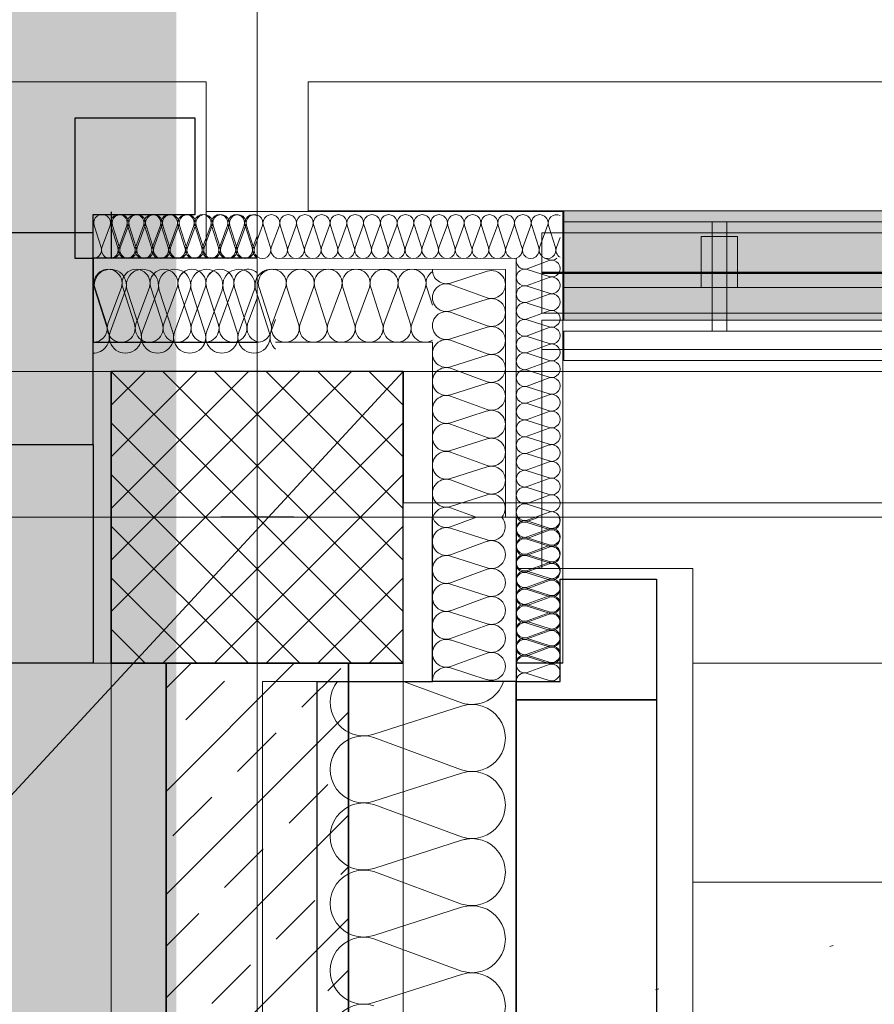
# Model space of a CAD drawing. Extents: x -743 to 300, y 62 to 1112.
# Tile 99 of 179: x -615 to -592, y 987 to 1014. Entities that reach past the tile are written whole.
import ezdxf
from ezdxf.lldxf.tags import DXFTag

# ---------------------------------------------------------------- set-up
doc = ezdxf.new("R2010")
doc.units = 0
doc.layers.get('0').update_dxf_attribs({"lineweight": 13})
for name, color, linetype, lineweight, true_color in [('30 -33 Aussenwände- 3 Aussenstützen', 7, 'Continuous', 50, 0x0000dd), ('30 -33 Aussenwände- 7 Fassade_ Elemente', 7, 'Continuous', 9, 0x00aacc), ('30 -34 Innenwände- 1 tragend', 7, 'Continuous', 13, 0xdd0806), ('30 -34 Innenwände- 6 Elemente', 7, 'Continuous', 9, 0xff6633), ('30 -35 Decken- 1 Konstruktion-Träger- Stahlbeton', 7, 'Continuous', 13, 0x33aa00), ('30 -36 Dächer- 3 Dachbeläge', 7, 'Continuous', 15, 0x9999ff), ('30 -36 Dächer- 4 Dachbekleidungen', 7, 'Continuous', 9, 0xccccff), ('60- 61 allgemeine Ausstattung- 4 Terrassen', 9, 'Continuous', 9, 0x808080), ('70 -72 Beschriftung- 1 Beschriftung allgemein', 7, 'Continuous', 9, 0xff6633), ('iwb_Layout BA_Markierung', 7, 'Continuous', 9, 0xbadcdc)]:
    doc.layers.add(name, color=color, linetype=linetype, lineweight=lineweight, true_color=true_color)
doc.layers.add('40 -41 Abwasser_Wasser_Gas- 2 Wasser-1', color=7, linetype='Continuous', lineweight=15)
doc.layers.add('70 -71 Achsen- 1 Gebäudeachsen', color=7, linetype='STRICHPUNKT2-A06CPV7LL0', lineweight=18)
tags = doc.linetypes.add('grob-A06CPV7GL0', pattern=[14, 3, -8, 3]).pattern_tags.tags
tags[8:9] = [DXFTag(74, 4), DXFTag(75, 0), DXFTag(340, '0'), DXFTag(46, 0.0), DXFTag(50, 0.0), DXFTag(44, 0.0), DXFTag(45, 0.0)]
tags[6:7] = [DXFTag(74, 4), DXFTag(75, 0), DXFTag(340, '0'), DXFTag(46, 0.0), DXFTag(50, 0.0), DXFTag(44, 0.0), DXFTag(45, 0.0)]
tags[4:5] = [DXFTag(74, 4), DXFTag(75, 0), DXFTag(340, '0'), DXFTag(46, 0.0), DXFTag(50, 0.0), DXFTag(44, 0.0), DXFTag(45, 0.0)]
tags = doc.linetypes.add('STRICHPUNKT2-A06CPV7LL0', pattern=[12.7, 6.35, -3.175, 0, -3.175]).pattern_tags.tags
tags[10:11] = [DXFTag(74, 4), DXFTag(75, 0), DXFTag(340, '0'), DXFTag(46, 0.0), DXFTag(50, 0.0), DXFTag(44, 0.0), DXFTag(45, 0.0)]
tags[8:9] = [DXFTag(74, 4), DXFTag(75, 0), DXFTag(340, '0'), DXFTag(46, 0.0), DXFTag(50, 0.0), DXFTag(44, 0.0), DXFTag(45, 0.0)]
tags[6:7] = [DXFTag(74, 4), DXFTag(75, 0), DXFTag(340, '0'), DXFTag(46, 0.0), DXFTag(50, 0.0), DXFTag(44, 0.0), DXFTag(45, 0.0)]
tags[4:5] = [DXFTag(74, 4), DXFTag(75, 0), DXFTag(340, '0'), DXFTag(46, 0.0), DXFTag(50, 0.0), DXFTag(44, 0.0), DXFTag(45, 0.0)]

# ---------------------------------------------------------------- blocks, each defined once
blk = doc.blocks.new('Polygon-A06CPV78L0')
at = {"color": 0, "linetype": 'ByBlock', "lineweight": -2, "ltscale": 0.13}
blk.add_solid([(-611.222, 86.203), (-682.362, 86.014), (-611.055, 1083.814), (-682.362, 1083.814)], dxfattribs=at)
blk = doc.blocks.new('Referenz-A06CPV7ML0')
at = {"layer": '30 -33 Aussenwände- 3 Aussenstützen', "color": 0, "lineweight": 9}
for p, q in [((-612.852, 1003.912), (-604.852, 995.912)), ((-606.266, 1003.912), (-612.852, 997.326)), ((-607.68, 1003.912), (-612.852, 998.741)), ((-609.095, 1003.912), (-612.852, 1000.155)), ((-610.509, 1003.912), (-612.852, 1001.569)), ((-611.923, 1003.912), (-612.852, 1002.983)), ((-611.438, 1003.912), (-604.852, 997.326)), ((-610.023, 1003.912), (-604.852, 998.741)), ((-608.609, 1003.912), (-604.852, 1000.155)), ((-607.195, 1003.912), (-604.852, 1001.569)), ((-605.781, 1003.912), (-604.852, 1002.983)), ((-612.852, 1002.498), (-606.266, 995.912)), ((-604.852, 1002.498), (-611.438, 995.912)), ((-612.852, 1001.084), (-607.68, 995.912)), ((-604.852, 1001.084), (-610.023, 995.912)), ((-608.852, 1000.912), (-608.852, 998.912)), ((-609.852, 999.912), (-607.852, 999.912)), ((-612.852, 999.669), (-609.095, 995.912)), ((-604.852, 999.669), (-608.609, 995.912)), ((-612.852, 998.255), (-610.509, 995.912)), ((-604.852, 998.255), (-607.195, 995.912)), ((-612.852, 996.841), (-611.923, 995.912)), ((-604.852, 996.841), (-605.781, 995.912))]:
    blk.add_line(p, q, dxfattribs=at)
at = {"layer": '30 -33 Aussenwände- 3 Aussenstützen', "color": 0, "linetype": 'Continuous', "lineweight": 25, "ltscale": 0.25}
for p, q in [((-604.852, 1003.912), (-612.852, 1003.912)), ((-612.852, 1003.912), (-612.852, 995.912)), ((-604.852, 995.912), (-604.852, 1003.912)), ((-612.852, 995.912), (-604.852, 995.912))]:
    blk.add_line(p, q, dxfattribs=at)
at = {"layer": '30 -33 Aussenwände- 7 Fassade_ Elemente', "color": 0, "linetype": 'Continuous', "ltscale": 0.13}
for p, q in [((-610.252, 1011.852), (-682.489, 1011.852)), ((-610.252, 1007.012), (-610.252, 1011.852)), ((-607.452, 1011.852), (-607.452, 1008.292)), ((-458.252, 1011.852), (-607.452, 1011.852)), ((-607.452, 1011.852), (-458.252, 1011.852)), ((-607.452, 1008.312), (-607.452, 1011.852)), ((-610.252, 1008.292), (-600.472, 1008.292)), ((-458.252, 1008.312), (-607.452, 1008.312)), ((-607.452, 1008.292), (-600.472, 1008.292)), ((-600.472, 1008.292), (-600.472, 1007.712)), ((-600.472, 1008.292), (-600.472, 995.912)), ((-613.13, 1007.312), (-613.322, 1007.912)), ((-612.885, 1007.912), (-613.108, 1007.312)), ((-612.67, 1007.312), (-612.863, 1007.912)), ((-612.627, 1007.309), (-612.82, 1007.909)), ((-612.426, 1007.912), (-612.648, 1007.312)), ((-612.383, 1007.909), (-612.604, 1007.309)), ((-612.211, 1007.312), (-612.403, 1007.912)), ((-612.167, 1007.309), (-612.36, 1007.909)), ((-612.167, 1007.309), (-612.36, 1007.909)), ((-611.966, 1007.911), (-612.188, 1007.311)), ((-611.923, 1007.909), (-612.145, 1007.309)), ((-611.923, 1007.909), (-612.145, 1007.309)), ((-611.751, 1007.311), (-611.944, 1007.911)), ((-611.708, 1007.309), (-611.9, 1007.909)), ((-611.506, 1007.911), (-611.729, 1007.311)), ((-611.463, 1007.909), (-611.685, 1007.309)), ((-611.292, 1007.311), (-611.484, 1007.911)), ((-611.248, 1007.309), (-611.441, 1007.909)), ((-611.047, 1007.911), (-611.269, 1007.311)), ((-611.004, 1007.909), (-611.225, 1007.309)), ((-610.832, 1007.31), (-611.024, 1007.911)), ((-610.788, 1007.309), (-610.981, 1007.909)), ((-610.587, 1007.91), (-610.809, 1007.31)), ((-610.544, 1007.909), (-610.766, 1007.309)), ((-610.372, 1007.31), (-610.565, 1007.91)), ((-610.329, 1007.309), (-610.522, 1007.909)), ((-610.128, 1007.91), (-610.35, 1007.31)), ((-610.084, 1007.909), (-610.306, 1007.309)), ((-609.913, 1007.31), (-610.105, 1007.91)), ((-609.869, 1007.309), (-610.062, 1007.909)), ((-609.668, 1007.91), (-609.89, 1007.31)), ((-609.625, 1007.909), (-609.847, 1007.309)), ((-609.453, 1007.309), (-609.645, 1007.91)), ((-609.409, 1007.309), (-609.602, 1007.909)), ((-609.208, 1007.909), (-609.431, 1007.309)), ((-609.165, 1007.909), (-609.387, 1007.309)), ((-608.993, 1007.309), (-609.186, 1007.909)), ((-608.95, 1007.309), (-609.143, 1007.909)), ((-608.705, 1007.909), (-608.927, 1007.309)), ((-608.49, 1007.309), (-608.683, 1007.909)), ((-608.246, 1007.909), (-608.468, 1007.309)), ((-608.031, 1007.309), (-608.223, 1007.909)), ((-607.786, 1007.909), (-608.008, 1007.309)), ((-607.571, 1007.309), (-607.764, 1007.909)), ((-607.327, 1007.909), (-607.548, 1007.309)), ((-607.111, 1007.309), (-607.304, 1007.909)), ((-606.867, 1007.909), (-607.089, 1007.309)), ((-606.652, 1007.309), (-606.844, 1007.909)), ((-606.407, 1007.909), (-606.629, 1007.309)), ((-606.192, 1007.309), (-606.385, 1007.909)), ((-605.948, 1007.909), (-606.169, 1007.309)), ((-605.732, 1007.309), (-605.925, 1007.909)), ((-605.488, 1007.909), (-605.71, 1007.309)), ((-605.273, 1007.309), (-605.466, 1007.909)), ((-605.028, 1007.909), (-605.25, 1007.309)), ((-604.813, 1007.309), (-605.006, 1007.909)), ((-604.569, 1007.909), (-604.791, 1007.309)), ((-604.353, 1007.309), (-604.546, 1007.909)), ((-604.109, 1007.909), (-604.331, 1007.309)), ((-603.894, 1007.309), (-604.087, 1007.909)), ((-603.65, 1007.909), (-603.871, 1007.309)), ((-603.434, 1007.309), (-603.627, 1007.909)), ((-603.19, 1007.909), (-603.412, 1007.309)), ((-602.975, 1007.309), (-603.167, 1007.909)), ((-602.73, 1007.909), (-602.952, 1007.309)), ((-602.515, 1007.309), (-602.708, 1007.909)), ((-602.271, 1007.909), (-602.492, 1007.309)), ((-602.055, 1007.309), (-602.248, 1007.909)), ((-601.811, 1007.909), (-602.033, 1007.309)), ((-601.596, 1007.309), (-601.789, 1007.909)), ((-601.596, 1007.309), (-601.789, 1007.909)), ((-601.351, 1007.909), (-601.573, 1007.309)), ((-601.351, 1007.909), (-601.573, 1007.309)), ((-601.136, 1007.309), (-601.329, 1007.909)), ((-601.136, 1007.309), (-601.329, 1007.909)), ((-600.892, 1007.909), (-601.114, 1007.309)), ((-601.052, 1007.712), (76.456, 1007.712)), ((-600.676, 1007.309), (-600.869, 1007.909)), ((-600.472, 1007.712), (-458.252, 1007.712)), ((-608.971, 1007.309), (-608.852, 1007.631)), ((-600.654, 1007.309), (-600.552, 1007.585)), ((-613.352, 995.912), (-613.352, 1007.012)), ((-613.352, 1007.012), (-610.252, 1007.012)), ((-608.35, 1007.012), (-601.752, 1007.007)), ((-601.752, 1007.007), (-601.752, 999.912)), ((-600.852, 1006.95), (-601.452, 1006.728)), ((-600.976, 1007.012), (-600.852, 1006.972)), ((-608.35, 1006.712), (-602.052, 1006.707)), ((-603.552, 1006.335), (-602.552, 1006.657)), ((-602.052, 1006.707), (-602.052, 999.912)), ((-601.452, 1006.705), (-600.852, 1006.513)), ((-600.852, 1006.49), (-601.452, 1006.268)), ((-612.982, 1005.212), (-613.304, 1006.212)), ((-612.927, 1004.987), (-613.296, 1006.137)), ((-612.575, 1006.212), (-612.945, 1005.212)), ((-612.459, 1006.137), (-612.884, 1004.987)), ((-612.216, 1005.212), (-612.538, 1006.212)), ((-612.046, 1004.987), (-612.415, 1006.137)), ((-611.809, 1006.212), (-612.179, 1005.212)), ((-611.578, 1006.137), (-612.003, 1004.987)), ((-611.45, 1005.212), (-611.772, 1006.212)), ((-611.165, 1004.987), (-611.535, 1006.137)), ((-611.043, 1006.212), (-611.413, 1005.212)), ((-610.697, 1006.137), (-611.122, 1004.987)), ((-610.684, 1005.212), (-611.006, 1006.212)), ((-610.284, 1004.987), (-610.654, 1006.137)), ((-610.277, 1006.212), (-610.647, 1005.212)), ((-609.816, 1006.137), (-610.241, 1004.987)), ((-609.918, 1005.212), (-610.239, 1006.212)), ((-609.511, 1006.212), (-609.881, 1005.212)), ((-609.403, 1004.987), (-609.773, 1006.137)), ((-609.152, 1005.212), (-609.473, 1006.212)), ((-608.935, 1006.137), (-609.36, 1004.987)), ((-608.522, 1004.987), (-608.892, 1006.137)), ((-608.483, 1005.212), (-608.803, 1006.212)), ((-608.075, 1006.212), (-608.445, 1005.212)), ((-607.717, 1005.212), (-608.037, 1006.212)), ((-607.717, 1005.212), (-608.037, 1006.212)), ((-607.309, 1006.211), (-607.679, 1005.212)), ((-607.309, 1006.211), (-607.679, 1005.212)), ((-606.951, 1005.211), (-607.271, 1006.211)), ((-606.543, 1006.211), (-606.913, 1005.211)), ((-606.185, 1005.21), (-606.505, 1006.211)), ((-606.185, 1005.21), (-606.505, 1006.211)), ((-605.777, 1006.21), (-606.147, 1005.21)), ((-605.777, 1006.21), (-606.147, 1005.21)), ((-605.418, 1005.21), (-605.739, 1006.21)), ((-605.418, 1005.21), (-605.739, 1006.21)), ((-605.011, 1006.21), (-605.381, 1005.21)), ((-604.652, 1005.209), (-604.973, 1006.209)), ((-604.244, 1006.209), (-604.615, 1005.209)), ((-604.051, 1005.723), (-604.207, 1006.209)), ((-602.552, 1005.928), (-603.552, 1006.298)), ((-601.452, 1006.246), (-600.852, 1006.053)), ((-601.452, 1006.246), (-600.852, 1006.053)), ((-609.115, 1005.212), (-608.852, 1005.923)), ((-603.552, 1005.569), (-602.552, 1005.891)), ((-603.552, 1005.569), (-602.552, 1005.891)), ((-600.852, 1006.03), (-601.452, 1005.809)), ((-600.852, 1006.03), (-601.452, 1005.809)), ((-601.452, 1005.786), (-600.852, 1005.593)), ((-601.452, 1005.786), (-600.852, 1005.593)), ((-602.552, 1005.162), (-603.552, 1005.532)), ((-602.552, 1005.162), (-603.552, 1005.532)), ((-600.852, 1005.571), (-601.452, 1005.349)), ((-608.479, 1004.987), (-608.352, 1005.331)), ((-601.452, 1005.326), (-600.852, 1005.134)), ((-603.552, 1004.803), (-602.552, 1005.124)), ((-600.852, 1005.111), (-601.452, 1004.889)), ((-608.352, 1004.712), (-604.052, 1004.709)), ((-604.052, 1004.709), (-604.052, 999.912)), ((-602.552, 1004.396), (-603.552, 1004.766)), ((-601.452, 1004.867), (-600.852, 1004.674)), ((-600.852, 1004.652), (-601.452, 1004.43)), ((-603.552, 1004.037), (-602.552, 1004.358)), ((-601.452, 1004.407), (-600.852, 1004.214)), ((-600.852, 1004.192), (-601.452, 1003.97)), ((-602.552, 1003.63), (-603.552, 1004)), ((-601.452, 1003.948), (-600.852, 1003.755)), ((-600.852, 1003.732), (-601.452, 1003.51)), ((-603.552, 1003.271), (-602.552, 1003.592)), ((-601.452, 1003.488), (-600.852, 1003.295)), ((-602.552, 1002.864), (-603.552, 1003.233)), ((-600.852, 1003.273), (-601.452, 1003.051)), ((-603.552, 1002.505), (-602.552, 1002.826)), ((-601.452, 1003.028), (-600.852, 1002.835)), ((-600.852, 1002.813), (-601.452, 1002.591)), ((-601.452, 1002.569), (-600.852, 1002.376)), ((-602.552, 1002.098), (-603.552, 1002.467)), ((-600.852, 1002.353), (-601.452, 1002.132)), ((-603.552, 1001.739), (-602.552, 1002.06)), ((-603.552, 1001.739), (-602.552, 1002.06)), ((-601.452, 1002.109), (-600.852, 1001.916)), ((-600.852, 1001.894), (-601.452, 1001.672)), ((-602.552, 1001.332), (-603.552, 1001.701)), ((-602.552, 1001.332), (-603.552, 1001.701)), ((-601.452, 1001.649), (-600.852, 1001.457)), ((-603.552, 1000.973), (-602.552, 1001.294)), ((-603.552, 1000.973), (-602.552, 1001.294)), ((-600.852, 1001.434), (-601.452, 1001.212)), ((-601.452, 1001.19), (-600.852, 1000.997)), ((-608.852, 998.912), (-608.852, 1000.912)), ((-608.852, 1000.912), (-608.852, 998.912)), ((-608.852, 1000.912), (-608.852, 998.912)), ((-602.552, 1000.566), (-603.552, 1000.935)), ((-600.852, 1000.974), (-601.452, 1000.753)), ((-601.452, 1000.73), (-600.852, 1000.537)), ((-603.552, 1000.207), (-602.552, 1000.528)), ((-600.852, 1000.515), (-601.452, 1000.293)), ((-603.552, 1000.169), (-602.856, 999.912)), ((-601.452, 1000.271), (-600.852, 1000.078)), ((-607.852, 999.912), (-609.852, 999.912)), ((-607.852, 999.912), (-609.852, 999.912)), ((-603.552, 999.649), (-602.841, 999.912)), ((-601.455, 999.793), (-601.133, 999.912)), ((-600.852, 1000.055), (-601.452, 999.833)), ((-603.552, 999.612), (-602.552, 999.291)), ((-601.455, 999.771), (-600.855, 999.578)), ((-601.452, 999.811), (-600.852, 999.618)), ((-600.852, 999.596), (-601.452, 999.374)), ((-600.855, 999.556), (-601.455, 999.333)), ((-601.455, 999.311), (-600.854, 999.119)), ((-601.455, 999.311), (-600.854, 999.119)), ((-601.452, 999.351), (-600.852, 999.158)), ((-602.552, 999.253), (-603.552, 998.883)), ((-600.854, 999.096), (-601.454, 998.874)), ((-600.854, 999.096), (-601.454, 998.874)), ((-600.852, 999.136), (-601.452, 998.914)), ((-603.552, 998.846), (-602.552, 998.525)), ((-603.552, 998.846), (-602.552, 998.525)), ((-601.454, 998.851), (-600.854, 998.659)), ((-601.454, 998.851), (-600.854, 998.659)), ((-601.452, 998.892), (-600.852, 998.699)), ((-602.552, 998.487), (-603.552, 998.117)), ((-602.552, 998.487), (-603.552, 998.117)), ((-596.912, 998.512), (-601.752, 998.512)), ((-601.752, 998.512), (-601.752, 995.412)), ((-600.854, 998.636), (-601.454, 998.414)), ((-600.852, 998.676), (-601.452, 998.455)), ((-596.912, 836.312), (-596.912, 998.512)), ((-601.454, 998.392), (-600.854, 998.199)), ((-601.452, 998.432), (-600.852, 998.239)), ((-600.852, 998.217), (-601.452, 997.995)), ((-603.552, 998.08), (-602.552, 997.758)), ((-603.552, 998.08), (-602.552, 997.758)), ((-600.854, 998.177), (-601.454, 997.955)), ((-601.452, 997.972), (-600.852, 997.78)), ((-602.552, 997.721), (-603.552, 997.351)), ((-601.454, 997.932), (-600.853, 997.74)), ((-600.853, 997.717), (-601.453, 997.495)), ((-600.852, 997.757), (-601.452, 997.535)), ((-601.453, 997.472), (-600.853, 997.28)), ((-601.452, 997.513), (-600.852, 997.32)), ((-603.552, 997.314), (-602.552, 996.992)), ((-600.853, 997.258), (-601.453, 997.035)), ((-600.852, 997.297), (-601.452, 997.076)), ((-602.552, 996.955), (-603.552, 996.585)), ((-602.552, 996.955), (-603.552, 996.585)), ((-601.453, 997.013), (-600.853, 996.82)), ((-601.452, 997.053), (-600.852, 996.86)), ((-600.852, 996.838), (-601.452, 996.616)), ((-600.852, 996.838), (-601.452, 996.616)), ((-600.853, 996.798), (-601.452, 996.576)), ((-601.452, 996.593), (-600.852, 996.401)), ((-601.452, 996.593), (-600.852, 996.401)), ((-603.552, 996.548), (-602.552, 996.226)), ((-603.552, 996.548), (-602.552, 996.226)), ((-601.452, 996.553), (-600.852, 996.361)), ((-600.852, 996.378), (-601.452, 996.156)), ((-600.852, 996.338), (-601.452, 996.116)), ((-600.852, 996.338), (-601.452, 996.116)), ((-602.552, 996.189), (-603.552, 995.819)), ((-601.452, 996.134), (-600.852, 995.941)), ((-601.452, 996.094), (-600.852, 995.901)), ((-601.452, 996.094), (-600.852, 995.901)), ((-682.489, 995.912), (-613.352, 995.912)), ((-600.472, 995.912), (-601.752, 995.912)), ((-600.852, 995.879), (-601.452, 995.656)), ((-603.552, 995.782), (-602.552, 995.46)), ((-601.452, 995.634), (-600.852, 995.442)), ((-601.752, 995.412), (-608.712, 995.412)), ((-608.712, 995.412), (-608.712, 839.412)), ((-603.252, 994.826), (-604.839, 995.412)), ((-603.252, 994.736), (-605.652, 993.964)), ((-605.652, 993.874), (-603.252, 992.987)), ((-603.252, 992.897), (-605.652, 992.126)), ((-603.252, 992.897), (-605.652, 992.126)), ((-605.652, 992.036), (-603.252, 991.148)), ((-605.652, 992.036), (-603.252, 991.148)), ((-603.252, 991.058), (-605.652, 990.287)), ((-603.252, 991.058), (-605.652, 990.287)), ((-605.652, 990.197), (-603.252, 989.31)), ((-603.252, 989.22), (-605.652, 988.449)), ((-605.652, 988.359), (-603.252, 987.471)), ((-603.252, 987.381), (-605.652, 986.61))]:
    blk.add_line(p, q, dxfattribs=at)
at = {"layer": '30 -33 Aussenwände- 7 Fassade_ Elemente', "color": 0, "linetype": 'Continuous', "lineweight": 25, "ltscale": 0.25}
for p, q in [((-610.552, 1010.852), (-613.852, 1010.852)), ((-613.852, 1010.852), (-613.852, 1007.012)), ((-610.552, 1008.212), (-610.552, 1010.852)), ((-613.352, 1007.012), (-613.352, 1008.212)), ((-613.352, 1008.212), (-610.552, 1008.212)), ((-612.849, 1007.009), (-612.849, 1008.289)), ((-613.352, 1007.712), (-616.652, 1007.712)), ((-613.352, 1007.712), (-616.652, 1007.712)), ((-613.352, 1001.912), (-613.352, 1007.712)), ((-613.352, 1001.912), (-613.352, 1007.712)), ((-613.852, 1007.012), (-613.352, 1007.012)), ((-608.852, 1007.012), (-613.352, 1007.012)), ((-613.352, 1007.012), (-613.352, 1004.712)), ((-613.352, 1004.712), (-608.852, 1004.712)), ((-615.752, 1001.912), (-613.352, 1001.912)), ((-615.752, 1001.912), (-613.352, 1001.912)), ((-613.352, 1001.912), (-613.352, 995.912)), ((-607.852, 999.912), (-609.852, 999.912)), ((-604.052, 995.412), (-604.052, 999.912)), ((-604.052, 995.412), (-604.052, 999.912)), ((-601.752, 999.912), (-601.752, 834.912)), ((-601.752, 999.912), (-601.752, 995.412)), ((-600.552, 995.412), (-600.552, 998.212)), ((-600.552, 998.212), (-597.912, 998.212)), ((-597.912, 998.212), (-597.912, 994.912)), ((-613.352, 995.912), (-615.752, 995.912)), ((-600.472, 995.912), (-601.752, 995.912)), ((-607.212, 839.412), (-607.212, 995.412)), ((-607.212, 995.412), (-604.052, 995.412)), ((-601.752, 995.412), (-604.052, 995.412)), ((-601.752, 995.412), (-600.552, 995.412)), ((-601.752, 994.912), (-601.752, 995.412)), ((-601.752, 839.912), (-601.752, 994.912)), ((-601.752, 994.912), (-597.912, 994.912)), ((-597.912, 994.912), (-601.752, 994.912)), ((-597.912, 994.912), (-597.912, 839.912))]:
    blk.add_line(p, q, dxfattribs=at)
at = {"layer": '30 -33 Aussenwände- 7 Fassade_ Elemente', "color": 0, "linetype": 'Continuous', "ltscale": 0.13}
for centre, major_axis, end_param in [((-613.104, 1007.983), (0.219, -0.071), 3.765224), ((-612.644, 1007.982), (0.219, -0.071), 3.765224), ((-612.601, 1007.979), (0.219, -0.07), 3.765224), ((-612.185, 1007.982), (0.219, -0.071), 3.765224), ((-612.141, 1007.979), (0.219, -0.07), 3.765224), ((-612.141, 1007.979), (0.219, -0.07), 3.765224), ((-611.725, 1007.982), (0.219, -0.071), 3.765224), ((-611.682, 1007.979), (0.219, -0.07), 3.765224), ((-611.265, 1007.981), (0.219, -0.071), 3.765224), ((-611.222, 1007.979), (0.219, -0.07), 3.765224), ((-610.806, 1007.981), (0.219, -0.071), 3.765224), ((-610.763, 1007.979), (0.219, -0.07), 3.765224), ((-610.346, 1007.981), (0.219, -0.071), 3.765224), ((-610.303, 1007.979), (0.219, -0.07), 3.765224), ((-609.886, 1007.98), (0.219, -0.071), 3.765224), ((-609.843, 1007.979), (0.219, -0.07), 3.765224), ((-609.886, 1007.98), (0.135, 0.186), 1.255075), ((-609.427, 1007.98), (0.219, -0.071), 3.765224), ((-609.384, 1007.979), (0.219, -0.07), 3.765224), ((-609.427, 1007.98), (0.135, 0.186), 1.255075), ((-608.967, 1007.979), (0.116, 0.198), 2.411197), ((-608.924, 1007.979), (0.219, -0.07), 3.765224), ((-608.464, 1007.979), (0.219, -0.07), 3.765224), ((-608.005, 1007.979), (0.219, -0.07), 3.765224), ((-607.545, 1007.979), (0.219, -0.07), 3.765224), ((-607.086, 1007.979), (0.219, -0.07), 3.765224), ((-606.626, 1007.979), (0.219, -0.07), 3.765224), ((-606.166, 1007.979), (0.219, -0.07), 3.765224), ((-605.707, 1007.979), (0.219, -0.07), 3.765224), ((-605.247, 1007.979), (0.219, -0.07), 3.765224), ((-604.787, 1007.979), (0.219, -0.07), 3.765224), ((-604.328, 1007.979), (0.219, -0.07), 3.765224), ((-603.868, 1007.979), (0.219, -0.07), 3.765224), ((-603.408, 1007.979), (0.219, -0.07), 3.765224), ((-602.949, 1007.979), (0.219, -0.07), 3.765224), ((-602.489, 1007.979), (0.219, -0.07), 3.765224), ((-602.03, 1007.979), (0.219, -0.07), 3.765224), ((-601.57, 1007.979), (0.219, -0.07), 3.765224), ((-601.57, 1007.979), (0.135, 0.186), 1.255075), ((-601.11, 1007.979), (0.219, -0.07), 3.765224), ((-601.11, 1007.979), (0.135, 0.186), 1.255075), ((-600.651, 1007.979), (0.099, 0.207), 2.32715), ((-609.886, 1007.98), (-0.135, 0.186), 1.255075), ((-609.886, 1007.98), (0.219, -0.071), 1.255075), ((-609.427, 1007.98), (-0.135, 0.186), 1.255075), ((-609.427, 1007.98), (0.219, -0.071), 1.255075), ((-601.57, 1007.979), (-0.135, 0.186), 1.255075), ((-601.57, 1007.979), (0.219, -0.07), 1.255075), ((-601.11, 1007.979), (-0.135, 0.186), 1.255075), ((-601.11, 1007.979), (0.219, -0.07), 1.255075), ((-613.349, 1007.242), (-0.003, -0.23), 1.896254), ((-612.889, 1007.242), (-0.219, 0.071), 3.764652), ((-612.845, 1007.238), (-0.003, -0.23), 1.896254), ((-612.429, 1007.241), (-0.219, 0.071), 3.764652), ((-612.386, 1007.238), (-0.219, 0.07), 3.764652), ((-612.386, 1007.238), (-0.219, 0.07), 3.764652), ((-611.97, 1007.241), (-0.219, 0.071), 3.764652), ((-611.926, 1007.238), (-0.219, 0.07), 3.764652), ((-611.926, 1007.238), (-0.219, 0.07), 3.764652), ((-611.51, 1007.241), (-0.219, 0.071), 3.764652), ((-611.467, 1007.238), (-0.219, 0.07), 3.764652), ((-611.051, 1007.24), (-0.219, 0.071), 3.764652), ((-611.007, 1007.238), (-0.219, 0.07), 3.764652), ((-610.591, 1007.24), (-0.219, 0.071), 3.764652), ((-610.547, 1007.238), (-0.219, 0.07), 3.764652), ((-610.131, 1007.24), (-0.219, 0.071), 3.764652), ((-610.131, 1007.24), (-0.219, 0.071), 1.254884), ((-610.088, 1007.238), (-0.219, 0.07), 3.764652), ((-610.131, 1007.24), (0.135, -0.186), 1.254884), ((-609.672, 1007.239), (-0.219, 0.071), 3.764652), ((-609.672, 1007.239), (-0.219, 0.071), 1.254884), ((-609.628, 1007.238), (-0.219, 0.07), 3.764652), ((-609.672, 1007.239), (0.135, -0.186), 1.254884), ((-609.212, 1007.239), (-0.219, 0.071), 1.254884), ((-609.168, 1007.238), (-0.219, 0.07), 3.764652), ((-609.212, 1007.239), (0.135, -0.186), 1.254884), ((-608.752, 1007.238), (-0.219, 0.071), 1.434048), ((-608.709, 1007.238), (-0.219, 0.07), 3.764652), ((-608.249, 1007.238), (-0.219, 0.07), 3.764652), ((-607.789, 1007.238), (-0.219, 0.07), 3.764652), ((-607.33, 1007.238), (-0.219, 0.07), 3.764652), ((-606.87, 1007.238), (-0.219, 0.07), 3.764652), ((-606.411, 1007.238), (-0.219, 0.07), 3.764652), ((-605.951, 1007.238), (-0.219, 0.07), 3.764652), ((-605.491, 1007.238), (-0.219, 0.07), 3.764652), ((-605.032, 1007.238), (-0.219, 0.07), 3.764652), ((-604.572, 1007.238), (-0.219, 0.07), 3.764652), ((-604.112, 1007.238), (-0.219, 0.07), 3.764652), ((-603.653, 1007.238), (-0.219, 0.07), 3.764652), ((-603.193, 1007.238), (-0.219, 0.07), 3.764652), ((-602.734, 1007.238), (-0.219, 0.07), 3.764652), ((-602.274, 1007.238), (-0.219, 0.07), 3.764652), ((-601.814, 1007.238), (-0.219, 0.07), 3.764652), ((-601.814, 1007.238), (-0.219, 0.07), 1.254884), ((-601.814, 1007.238), (0.135, -0.186), 1.254884), ((-601.355, 1007.238), (-0.219, 0.07), 3.764652), ((-601.355, 1007.238), (-0.219, 0.07), 1.254884), ((-601.355, 1007.238), (0.135, -0.186), 1.254884), ((-600.895, 1007.238), (-0.219, 0.07), 1.254884), ((-600.895, 1007.238), (0.135, -0.186), 1.254884), ((-600.435, 1007.238), (-0.219, 0.07), 1.349822), ((-610.131, 1007.24), (-0.135, -0.186), 1.254884), ((-609.672, 1007.239), (-0.135, -0.186), 1.254884), ((-609.212, 1007.239), (-0.135, -0.186), 1.254884), ((-601.814, 1007.238), (-0.135, -0.186), 1.254884), ((-601.522, 1006.946), (-0.22, 0.066), 2.172087), ((-601.355, 1007.238), (-0.135, -0.186), 1.254884), ((-600.895, 1007.238), (-0.135, -0.186), 1.254884), ((-600.781, 1007.191), (-0.07, -0.219), 0.990893), ((-600.781, 1006.731), (0.186, 0.135), 1.255075), ((-600.781, 1006.731), (0.186, -0.135), 1.255075), ((-612.878, 1006.272), (0.419, -0.135), 3.765224), ((-612.939, 1006.33), (0.364, -0.117), 3.765224), ((-612.173, 1006.33), (0.364, -0.117), 3.765224), ((-611.997, 1006.272), (0.419, -0.135), 3.765224), ((-611.407, 1006.33), (0.364, -0.117), 3.765224), ((-611.116, 1006.272), (0.419, -0.135), 3.765224), ((-610.641, 1006.33), (0.364, -0.117), 3.765224), ((-610.641, 1006.33), (-0.225, 0.31), 1.255075), ((-610.641, 1006.33), (0.225, 0.31), 1.255075), ((-610.235, 1006.272), (0.419, -0.135), 3.765224), ((-610.235, 1006.272), (-0.258, 0.356), 1.255075), ((-610.235, 1006.272), (0.258, 0.356), 1.255075), ((-610.641, 1006.33), (0.364, -0.117), 1.255075), ((-609.875, 1006.33), (0.364, -0.117), 3.765224), ((-609.875, 1006.33), (-0.225, 0.31), 1.255075), ((-609.875, 1006.33), (0.225, 0.31), 1.255075), ((-610.235, 1006.272), (0.419, -0.135), 1.255075), ((-609.354, 1006.272), (0.419, -0.135), 3.765224), ((-609.354, 1006.272), (-0.258, 0.356), 1.255075), ((-609.875, 1006.33), (0.364, -0.117), 1.255075), ((-609.354, 1006.272), (0.258, 0.356), 1.255075), ((-609.109, 1006.33), (0.257, 0.283), 2.619647), ((-609.354, 1006.272), (0.419, -0.135), 1.255075), ((-608.473, 1006.272), (0.121, 0.423), 2.160679), ((-608.439, 1006.33), (0.364, -0.118), 3.765224), ((-607.673, 1006.329), (0.364, -0.118), 3.765224), ((-607.673, 1006.329), (0.364, -0.118), 3.765224), ((-606.907, 1006.328), (0.364, -0.118), 3.765224), ((-606.141, 1006.328), (0.364, -0.118), 3.765224), ((-606.141, 1006.328), (-0.224, 0.31), 1.255075), ((-606.141, 1006.328), (0.225, 0.31), 1.255075), ((-606.141, 1006.328), (0.364, -0.118), 1.255075), ((-605.375, 1006.327), (0.364, -0.118), 3.765224), ((-605.375, 1006.327), (-0.224, 0.31), 1.255075), ((-605.375, 1006.327), (0.225, 0.31), 1.255075), ((-605.375, 1006.327), (0.364, -0.118), 1.255075), ((-604.609, 1006.327), (-0.224, 0.31), 1.255075), ((-604.609, 1006.327), (0.225, 0.31), 1.255075), ((-604.609, 1006.327), (0.364, -0.118), 1.255075), ((-603.843, 1006.326), (-0.208, 0.321), 1.307885), ((-603.669, 1006.699), (-0.383, 0.005), 1.896254), ((-602.434, 1006.292), (-0.117, -0.364), 3.765224), ((-601.522, 1006.487), (-0.186, 0.135), 1.254884), ((-601.522, 1006.487), (0.07, 0.219), 1.254884), ((-600.781, 1006.731), (-0.07, -0.219), 1.255075), ((-603.669, 1005.933), (0.117, 0.364), 3.764652), ((-603.669, 1005.933), (0.117, 0.364), 3.764652), ((-601.522, 1006.487), (-0.186, -0.135), 1.254884), ((-600.781, 1006.271), (-0.07, -0.219), 3.765224), ((-600.781, 1006.271), (0.186, 0.135), 1.255075), ((-600.781, 1006.271), (0.186, -0.135), 1.255075), ((-601.522, 1006.027), (0.07, 0.219), 3.764652), ((-601.522, 1006.027), (-0.186, 0.135), 1.254884), ((-601.522, 1006.027), (0.07, 0.219), 1.254884), ((-600.781, 1006.271), (-0.07, -0.219), 1.255075), ((-600.781, 1005.812), (-0.07, -0.219), 3.765224), ((-600.781, 1005.812), (0.186, 0.135), 1.255075), ((-602.434, 1005.526), (-0.117, -0.364), 3.765224), ((-602.434, 1005.526), (-0.117, -0.364), 3.765224), ((-601.522, 1005.568), (0.07, 0.219), 3.764652), ((-601.522, 1006.027), (-0.186, -0.135), 1.254884), ((-601.522, 1005.568), (0.07, 0.219), 1.254884), ((-600.781, 1005.812), (0.186, -0.135), 1.255075), ((-603.669, 1005.167), (0.117, 0.364), 3.764652), ((-603.669, 1005.167), (0.117, 0.364), 3.764652), ((-601.522, 1005.568), (-0.186, 0.135), 1.254884), ((-600.781, 1005.812), (-0.07, -0.219), 1.255075), ((-600.781, 1005.352), (-0.07, -0.219), 3.765224), ((-601.522, 1005.108), (0.07, 0.219), 3.764652), ((-601.522, 1005.568), (-0.186, -0.135), 1.254884), ((-613.347, 1005.095), (-0.005, -0.383), 1.896254), ((-613.346, 1004.852), (-0.006, -0.44), 1.896254), ((-612.581, 1005.095), (-0.364, 0.117), 3.764652), ((-612.465, 1004.852), (-0.419, 0.135), 3.764652), ((-611.814, 1005.095), (-0.364, 0.117), 3.764652), ((-611.584, 1004.852), (-0.419, 0.135), 3.764652), ((-611.048, 1005.095), (-0.364, 0.117), 3.764652), ((-611.048, 1005.095), (-0.364, 0.117), 1.254884), ((-610.703, 1004.852), (-0.419, 0.135), 3.764652), ((-610.703, 1004.852), (-0.419, 0.135), 1.254884), ((-611.048, 1005.095), (0.225, -0.31), 1.254884), ((-610.282, 1005.095), (-0.364, 0.117), 3.764652), ((-610.282, 1005.095), (-0.364, 0.117), 1.254884), ((-610.703, 1004.852), (0.258, -0.356), 1.254884), ((-609.822, 1004.852), (-0.419, 0.135), 3.764652), ((-609.822, 1004.852), (-0.419, 0.135), 1.254884), ((-610.282, 1005.095), (0.225, -0.31), 1.254884), ((-609.516, 1005.095), (-0.364, 0.117), 1.254884), ((-609.822, 1004.852), (0.258, -0.356), 1.254884), ((-608.941, 1004.852), (-0.419, 0.135), 1.254884), ((-609.516, 1005.095), (0.225, -0.31), 1.254884), ((-608.75, 1005.095), (-0.364, 0.117), 1.613483), ((-608.847, 1005.095), (-0.006, -0.383), 1.896254), ((-608.941, 1004.852), (0.258, -0.356), 1.254884), ((-608.06, 1004.852), (-0.419, 0.135), 1.157172), ((-608.081, 1005.095), (-0.364, 0.118), 3.764652), ((-608.081, 1005.095), (-0.364, 0.118), 3.764652), ((-607.315, 1005.094), (-0.364, 0.118), 3.764652), ((-607.315, 1005.094), (-0.364, 0.118), 3.764652), ((-606.549, 1005.093), (-0.364, 0.118), 3.764652), ((-606.549, 1005.093), (-0.364, 0.118), 1.254884), ((-606.549, 1005.093), (0.224, -0.31), 1.254884), ((-605.783, 1005.093), (-0.364, 0.118), 3.764652), ((-605.783, 1005.093), (-0.364, 0.118), 1.254884), ((-605.783, 1005.093), (0.224, -0.31), 1.254884), ((-605.017, 1005.092), (-0.364, 0.118), 1.254884), ((-605.017, 1005.092), (0.224, -0.31), 1.254884), ((-604.251, 1005.092), (-0.364, 0.118), 2.429518), ((-602.434, 1004.76), (-0.117, -0.364), 3.765224), ((-600.781, 1004.893), (-0.07, -0.219), 3.765224), ((-611.048, 1005.095), (-0.225, -0.31), 1.254884), ((-610.282, 1005.095), (-0.225, -0.31), 1.254884), ((-609.516, 1005.095), (-0.225, -0.31), 1.254884), ((-606.549, 1005.093), (-0.225, -0.31), 1.254884), ((-605.783, 1005.093), (-0.225, -0.31), 1.254884), ((-605.017, 1005.092), (-0.225, -0.31), 1.254884), ((-603.669, 1004.401), (0.117, 0.364), 3.764652), ((-601.522, 1004.648), (0.07, 0.219), 3.764652), ((-610.703, 1004.852), (-0.258, -0.356), 1.254884), ((-609.822, 1004.852), (-0.258, -0.356), 1.254884), ((-608.941, 1004.852), (-0.258, -0.356), 1.254884), ((-601.522, 1004.189), (0.07, 0.219), 3.764652), ((-600.781, 1004.433), (-0.07, -0.219), 3.765224), ((-602.434, 1003.994), (-0.117, -0.364), 3.765224), ((-600.781, 1003.973), (-0.07, -0.219), 3.765224), ((-603.669, 1003.635), (0.117, 0.364), 3.764652), ((-601.522, 1003.729), (0.07, 0.219), 3.764652), ((-602.434, 1003.228), (-0.117, -0.364), 3.765224), ((-600.781, 1003.514), (-0.07, -0.219), 3.765224), ((-601.522, 1003.269), (0.07, 0.219), 3.764652), ((-603.669, 1002.869), (0.117, 0.364), 3.764652), ((-600.781, 1003.054), (-0.07, -0.219), 3.765224), ((-602.434, 1002.462), (-0.117, -0.364), 3.765224), ((-601.522, 1002.81), (0.07, 0.219), 3.764652), ((-600.781, 1002.594), (-0.07, -0.219), 3.765224), ((-601.522, 1002.35), (0.07, 0.219), 3.764652), ((-603.669, 1002.103), (0.117, 0.364), 3.764652), ((-603.669, 1002.103), (-0.31, 0.225), 1.254884), ((-603.669, 1002.103), (0.117, 0.364), 1.254884), ((-600.781, 1002.135), (-0.07, -0.219), 3.765224), ((-602.434, 1001.696), (-0.117, -0.364), 3.765224), ((-602.434, 1001.696), (0.31, 0.225), 1.255075), ((-601.522, 1001.89), (0.07, 0.219), 3.764652), ((-603.669, 1001.337), (0.117, 0.364), 3.764652), ((-603.669, 1002.103), (-0.31, -0.225), 1.254884), ((-603.669, 1001.337), (0.117, 0.364), 1.254884), ((-602.434, 1001.696), (0.31, -0.225), 1.255075), ((-600.781, 1001.675), (-0.07, -0.219), 3.765224), ((-603.669, 1001.337), (-0.31, 0.225), 1.254884), ((-602.434, 1001.696), (-0.117, -0.364), 1.255075), ((-601.522, 1001.431), (0.07, 0.219), 3.764652), ((-600.781, 1001.216), (-0.07, -0.219), 3.765224), ((-602.434, 1000.93), (-0.117, -0.364), 3.765224), ((-602.434, 1000.93), (0.31, 0.225), 1.255075), ((-601.522, 1000.971), (0.07, 0.219), 3.764652), ((-603.669, 1001.337), (-0.31, -0.225), 1.254884), ((-603.669, 1000.571), (0.117, 0.364), 1.254884), ((-602.434, 1000.93), (0.31, -0.225), 1.255075), ((-600.781, 1000.756), (-0.07, -0.219), 3.765224), ((-603.669, 1000.571), (-0.31, 0.225), 1.254884), ((-602.434, 1000.93), (-0.117, -0.364), 1.255075), ((-601.522, 1000.512), (0.07, 0.219), 3.764652), ((-602.434, 1000.164), (0.288, -0.252), 2.600578), ((-600.781, 1000.296), (-0.07, -0.219), 3.765224), ((-603.669, 999.805), (0.117, 0.364), 1.598679), ((-603.669, 1000.571), (-0.31, -0.225), 1.254884), ((-601.522, 1000.052), (0.07, 0.219), 3.764652), ((-603.669, 1000.014), (-0.369, -0.102), 1.613483), ((-602.434, 999.655), (-0.117, -0.364), 2.619647), ((-601.522, 999.592), (0.07, 0.219), 3.764652), ((-601.525, 1000.012), (-0.207, -0.1), 1.434048), ((-600.784, 999.797), (-0.07, -0.219), 2.411197), ((-600.781, 999.837), (-0.07, -0.219), 3.765224), ((-603.669, 999.248), (0.117, 0.364), 1.254884), ((-601.525, 999.552), (-0.186, 0.135), 1.254884), ((-601.525, 999.552), (0.07, 0.219), 1.254884), ((-600.784, 999.337), (-0.07, -0.219), 3.765224), ((-600.784, 999.337), (0.186, 0.135), 1.255075), ((-600.781, 999.377), (-0.07, -0.219), 3.765224), ((-603.669, 999.248), (-0.31, 0.225), 1.254884), ((-602.434, 998.889), (-0.117, -0.364), 3.765224), ((-602.434, 998.889), (0.31, 0.225), 1.255075), ((-601.525, 999.092), (0.07, 0.219), 3.764652), ((-601.522, 999.133), (0.07, 0.219), 3.764652), ((-601.525, 999.552), (-0.186, -0.135), 1.254884), ((-601.525, 999.092), (0.07, 0.219), 1.254884), ((-600.784, 999.337), (0.186, -0.135), 1.255075), ((-603.669, 999.248), (-0.31, -0.225), 1.254884), ((-602.434, 998.889), (0.31, -0.225), 1.255075), ((-601.525, 999.092), (-0.186, 0.135), 1.254884), ((-600.784, 999.337), (-0.07, -0.219), 1.255075), ((-600.784, 998.878), (-0.07, -0.219), 3.765224), ((-600.784, 998.878), (0.186, 0.135), 1.255075), ((-600.781, 998.917), (-0.07, -0.219), 3.765224), ((-603.669, 998.482), (0.117, 0.364), 3.764652), ((-603.669, 998.482), (0.117, 0.364), 1.254884), ((-601.524, 998.633), (0.07, 0.219), 3.764652), ((-601.524, 998.633), (-0.186, 0.135), 1.254884), ((-601.522, 998.673), (0.07, 0.219), 3.764652), ((-601.525, 999.092), (-0.186, -0.135), 1.254884), ((-601.524, 998.633), (0.07, 0.219), 1.254884), ((-600.784, 998.878), (0.186, -0.135), 1.255075), ((-603.669, 998.482), (-0.31, 0.225), 1.254884), ((-602.434, 998.889), (-0.117, -0.364), 1.255075), ((-602.434, 998.123), (-0.117, -0.364), 3.765224), ((-602.434, 998.123), (0.31, 0.225), 1.255075), ((-601.524, 998.633), (-0.186, -0.135), 1.254884), ((-600.784, 998.878), (-0.07, -0.219), 1.255075), ((-600.783, 998.418), (-0.07, -0.219), 3.765224), ((-600.781, 998.458), (-0.07, -0.219), 3.765224), ((-603.669, 998.482), (-0.31, -0.225), 1.254884), ((-602.434, 998.123), (0.31, -0.225), 1.255075), ((-601.524, 998.173), (0.07, 0.219), 3.764652), ((-601.522, 998.213), (0.07, 0.219), 3.764652), ((-600.781, 997.998), (-0.07, -0.219), 3.765224), ((-603.669, 997.716), (0.117, 0.364), 3.764652), ((-603.669, 997.716), (0.117, 0.364), 1.254884), ((-601.524, 997.713), (0.07, 0.219), 3.764652), ((-601.522, 997.754), (0.07, 0.219), 3.764652), ((-600.783, 997.958), (-0.07, -0.219), 3.765224), ((-603.669, 997.716), (-0.31, 0.225), 1.254884), ((-602.434, 998.123), (-0.117, -0.364), 1.255075), ((-602.434, 997.357), (-0.117, -0.364), 3.765224), ((-600.783, 997.499), (-0.07, -0.219), 3.765224), ((-600.781, 997.538), (-0.07, -0.219), 3.765224), ((-603.669, 997.716), (-0.31, -0.225), 1.254884), ((-601.523, 997.254), (0.07, 0.219), 3.764652), ((-601.522, 997.294), (0.07, 0.219), 3.764652), ((-603.669, 996.95), (0.117, 0.364), 3.764652), ((-603.669, 996.95), (0.117, 0.364), 3.764652), ((-600.782, 997.039), (-0.07, -0.219), 3.765224), ((-600.781, 997.079), (-0.07, -0.219), 3.765224), ((-602.434, 996.591), (-0.117, -0.364), 3.765224), ((-602.434, 996.591), (-0.117, -0.364), 3.765224), ((-601.522, 996.835), (0.07, 0.219), 3.764652), ((-601.522, 996.835), (0.07, 0.219), 3.764652), ((-601.523, 996.794), (0.07, 0.219), 3.764652), ((-600.781, 996.619), (-0.07, -0.219), 3.765224), ((-600.781, 996.619), (-0.07, -0.219), 3.765224), ((-603.669, 996.183), (0.117, 0.364), 3.764652), ((-603.669, 996.183), (0.117, 0.364), 3.764652), ((-601.522, 996.375), (0.07, 0.219), 3.764652), ((-601.522, 996.375), (0.07, 0.219), 3.764652), ((-600.782, 996.579), (-0.07, -0.219), 3.765224), ((-601.523, 996.335), (0.07, 0.219), 3.764652), ((-601.523, 996.335), (0.07, 0.219), 3.764652), ((-600.781, 996.16), (-0.07, -0.219), 3.765224), ((-600.782, 996.12), (-0.07, -0.219), 3.765224), ((-600.782, 996.12), (-0.07, -0.219), 3.765224), ((-602.434, 995.825), (-0.117, -0.364), 3.765224), ((-601.522, 995.875), (0.07, 0.219), 3.764652), ((-601.522, 995.875), (0.07, 0.219), 3.764652), ((-601.522, 995.915), (0.07, 0.219), 1.896254), ((-603.669, 995.417), (0.117, 0.364), 1.896254), ((-600.781, 995.66), (-0.07, -0.219), 3.765224), ((-601.522, 995.415), (0.07, 0.219), 1.896254), ((-605.934, 994.838), (-0.717, 0.574), 2.557098), ((-602.97, 995.7), (-0.282, -0.874), 1.563745), ((-602.97, 993.861), (0.744, 0.539), 1.254884), ((-602.97, 993.861), (0.744, -0.539), 1.254884), ((-605.934, 993), (0.282, 0.874), 3.765224), ((-605.934, 993), (0.282, 0.874), 1.255075), ((-605.934, 993), (-0.744, 0.539), 1.255075), ((-602.97, 993.861), (-0.282, -0.874), 1.254884), ((-602.97, 992.023), (-0.282, -0.874), 3.764652), ((-602.97, 992.023), (0.744, 0.539), 1.254884), ((-602.97, 992.023), (0.744, -0.539), 1.254884), ((-605.934, 993), (-0.744, -0.539), 1.255075), ((-605.934, 991.161), (0.282, 0.874), 3.765224), ((-605.934, 991.161), (0.282, 0.874), 1.255075), ((-605.934, 991.161), (-0.744, 0.539), 1.255075), ((-602.97, 992.023), (-0.282, -0.874), 1.254884), ((-602.97, 990.184), (-0.282, -0.874), 3.764652), ((-602.97, 990.184), (0.744, 0.539), 1.254884), ((-602.97, 990.184), (0.744, -0.539), 1.254884), ((-605.934, 991.161), (-0.744, -0.539), 1.255075), ((-605.934, 989.323), (0.282, 0.874), 3.765224), ((-602.97, 990.184), (-0.282, -0.874), 1.254884), ((-602.97, 988.346), (-0.282, -0.874), 3.764652), ((-605.934, 987.484), (0.282, 0.874), 3.765224), ((-602.97, 986.507), (-0.282, -0.874), 3.764652), ((-605.934, 985.646), (0.282, 0.874), 3.765224)]:
    blk.add_ellipse(centre, major_axis=major_axis, ratio=1, start_param=0, end_param=end_param, dxfattribs=at)
at = {"layer": '30 -34 Innenwände- 1 tragend', "color": 0, "lineweight": 9}
for p, q in [((-611.352, 995.227), (-610.667, 995.912)), ((-611.352, 992.399), (-607.839, 995.912)), ((-611.352, 995.227), (-610.667, 995.912)), ((-611.352, 992.399), (-607.839, 995.912)), ((-607.626, 994.711), (-606.565, 995.771)), ((-607.626, 994.711), (-606.565, 995.771)), ((-610.808, 994.357), (-609.747, 995.418)), ((-610.808, 994.357), (-609.747, 995.418)), ((-611.352, 989.57), (-606.352, 994.57)), ((-611.352, 989.57), (-606.352, 994.57)), ((-609.393, 992.943), (-608.333, 994.004)), ((-609.393, 992.943), (-608.333, 994.004)), ((-607.979, 991.529), (-606.918, 992.589)), ((-607.979, 991.529), (-606.918, 992.589)), ((-611.161, 991.175), (-610.1, 992.236)), ((-611.161, 991.175), (-610.1, 992.236)), ((-611.352, 986.742), (-606.352, 991.742)), ((-611.352, 986.742), (-606.352, 991.742)), ((-609.747, 989.761), (-608.686, 990.822)), ((-609.747, 989.761), (-608.686, 990.822)), ((-606.565, 990.115), (-606.352, 990.328)), ((-606.565, 990.115), (-606.352, 990.328)), ((-608.333, 988.347), (-607.272, 989.407)), ((-608.333, 988.347), (-607.272, 989.407)), ((-611.352, 988.156), (-610.454, 989.054)), ((-611.352, 988.156), (-610.454, 989.054)), ((-611.352, 983.913), (-606.352, 988.913)), ((-611.352, 983.913), (-606.352, 988.913)), ((-610.1, 986.579), (-609.04, 987.64)), ((-610.1, 986.579), (-609.04, 987.64)), ((-606.918, 986.933), (-606.352, 987.499)), ((-606.918, 986.933), (-606.352, 987.499))]:
    blk.add_line(p, q, dxfattribs=at)
at = {"layer": '30 -34 Innenwände- 1 tragend', "color": 0, "lineweight": 35}
for p, q in [((-611.352, 995.912), (-611.352, 838.912)), ((-606.352, 995.912), (-606.352, 838.912))]:
    blk.add_line(p, q, dxfattribs=at)
at = {"layer": '30 -34 Innenwände- 1 tragend', "color": 0, "linetype": 'Continuous', "lineweight": -2, "ltscale": 0.13}
for p, q in [((-611.352, 995.912), (-611.352, 838.912)), ((-611.352, 995.912), (-606.352, 995.912)), ((-606.352, 995.912), (-606.352, 838.912))]:
    blk.add_line(p, q, dxfattribs=at)
at = {"layer": '30 -34 Innenwände- 6 Elemente', "color": 0, "linetype": 'Continuous', "ltscale": 0.13}
for p, q in [((76.456, 1007.712), (-601.052, 1007.712)), ((-601.052, 1007.712), (-601.052, 1005.512)), ((-601.052, 1005.512), (76.456, 1005.512)), ((76.456, 1004.512), (-601.052, 1004.512)), ((-601.052, 1004.512), (-601.052, 1003.912)), ((-601.052, 1003.912), (76.456, 1003.912))]:
    blk.add_line(p, q, dxfattribs=at)
at = {"layer": '30 -35 Decken- 1 Konstruktion-Träger- Stahlbeton', "color": 0, "linetype": 'grob-A06CPV7GL0', "lineweight": -2, "ltscale": 0.13}
for p, q in [((-612.852, 1003.912), (-682.489, 1003.912)), ((-604.852, 1003.912), (-460.852, 1003.912)), ((-604.852, 1000.312), (-460.852, 1000.312)), ((-612.852, 995.912), (-682.489, 995.912)), ((-612.852, 995.912), (-612.852, 778.912)), ((-604.852, 995.912), (-604.852, 778.912))]:
    blk.add_line(p, q, dxfattribs=at)
at = {"layer": '30 -35 Decken- 1 Konstruktion-Träger- Stahlbeton', "color": 0, "lineweight": 35}
for p, q in [((-612.852, 995.912), (-612.852, 1003.912)), ((-604.852, 1003.912), (-604.852, 1000.312)), ((-604.852, 995.912), (-612.852, 995.912))]:
    blk.add_line(p, q, dxfattribs=at)
at = {"layer": '30 -36 Dächer- 3 Dachbeläge', "color": 0, "linetype": 'Continuous', "ltscale": 0.15}
for p, q in [((76.456, 1008.312), (-600.452, 1008.312)), ((-600.452, 1008.312), (-600.452, 1005.312)), ((-600.452, 1005.312), (76.456, 1005.312))]:
    blk.add_line(p, q, dxfattribs=at)
at = {"layer": '30 -36 Dächer- 3 Dachbeläge', "color": 0, "lineweight": 9}
for p, q in [((-596.385, 1007.612), (-596.385, 1008.012)), ((-595.985, 1008.012), (-595.985, 1007.612)), ((-595.985, 1007.612), (-596.385, 1007.612))]:
    blk.add_line(p, q, dxfattribs=at)
at = {"layer": '30 -36 Dächer- 3 Dachbeläge', "color": 0, "lineweight": 0}
for points in [[(-600.452, 1005.312), (-600.452, 1008.312), (76.456, 1006.984)], [(76.456, 1006.984), (-600.452, 1008.312), (76.456, 1008.312)], [(-596.385, 1007.612), (-595.985, 1007.612), (-596.385, 1008.012)], [(-596.385, 1008.012), (-595.985, 1007.612), (-595.985, 1008.012)], [(-600.452, 1005.312), (76.456, 1006.984), (76.456, 1005.312)]]:
    blk.add_solid(points, dxfattribs=at)
at = {"layer": '30 -36 Dächer- 4 Dachbekleidungen', "color": 0, "linetype": 'Continuous', "ltscale": 0.13}
for p, q in [((76.456, 1008.012), (-600.452, 1008.012)), ((-600.452, 1008.012), (-600.452, 1006.212)), ((-596.685, 1006.212), (-596.685, 1007.612)), ((-596.685, 1007.612), (-596.385, 1007.612)), ((-595.985, 1007.612), (-596.385, 1007.612)), ((-596.385, 1007.612), (-596.385, 1006.212)), ((-595.985, 1006.212), (-595.985, 1007.612)), ((-595.685, 1007.612), (-595.985, 1007.612)), ((-595.685, 1006.212), (-595.685, 1007.612)), ((-600.452, 1006.212), (76.456, 1006.212)), ((-596.385, 1005.012), (-596.385, 1006.212)), ((-595.985, 1006.212), (-595.985, 1005.012)), ((76.456, 1005.012), (-600.452, 1005.012)), ((-600.452, 1005.012), (-600.452, 1004.212)), ((-595.985, 1005.012), (-596.385, 1005.012)), ((-600.452, 1004.212), (76.456, 1004.212))]:
    blk.add_line(p, q, dxfattribs=at)
at = {"layer": '40 -41 Abwasser_Wasser_Gas- 2 Wasser-1', "color": 0, "linetype": 'Continuous', "lineweight": 9, "ltscale": 0.13}
for p, q in [((-596.912, 995.912), (76.456, 995.912)), ((-596.912, 989.912), (-596.912, 995.912)), ((76.456, 989.912), (-596.912, 989.912))]:
    blk.add_line(p, q, dxfattribs=at)
at = {"layer": '60- 61 allgemeine Ausstattung- 4 Terrassen', "color": 0, "linetype": 'grob-A06CPV7GL0', "lineweight": 50, "ltscale": 0.5}
blk.add_line((-601.052, 1006.612), (76.456, 1006.612), dxfattribs=at)
at = {"layer": '60- 61 allgemeine Ausstattung- 4 Terrassen', "color": 0}
for p, q in [((-460.852, 1005.312), (-601.052, 1005.312)), ((-601.052, 1005.312), (-601.052, 998.512)), ((-601.052, 998.512), (-596.912, 998.512)), ((-596.912, 998.512), (-596.912, 995.912)), ((-596.912, 995.912), (-460.852, 995.912)), ((-593.162, 988.149), (-593.067, 988.173)), ((-597.938, 986.959), (-597.842, 986.983))]:
    blk.add_line(p, q, dxfattribs=at)
at = {"layer": '70 -71 Achsen- 1 Gebäudeachsen', "color": 0, "linetype": 'STRICHPUNKT2-A06CPV7LL0', "ltscale": 0.18}
for p, q in [((-608.852, 1084.852), (-608.852, 85.412)), ((-682.489, 999.912), (76.456, 999.912))]:
    blk.add_line(p, q, dxfattribs=at)
at = {"layer": '70 -72 Beschriftung- 1 Beschriftung allgemein', "color": 0, "linetype": 'grob-A06CPV7GL0', "ltscale": 0.13}
blk.add_line((-682.489, 919.967), (-604.852, 1003.912), dxfattribs=at)
at = {"layer": '70 -72 Beschriftung- 1 Beschriftung allgemein', "color": 0, "linetype": 'Continuous', "ltscale": 0.13}
for p, q in [((-608.852, 1003.912), (-604.852, 1003.912)), ((-604.852, 1003.912), (-604.852, 995.912))]:
    blk.add_line(p, q, dxfattribs=at)

msp = doc.modelspace()

# ---------------------------------------------------------------- block references
at = {"color": 8, "lineweight": 13, "ltscale": 0.13, "true_color": 0x808080}
msp.add_blockref('Referenz-A06CPV7ML0', (0, 0), dxfattribs=at)
at = {"layer": 'iwb_Layout BA_Markierung', "ltscale": 0.13}
msp.add_blockref('Polygon-A06CPV78L0', (0, 0), dxfattribs=at)

doc.saveas('drawing.dxf')
